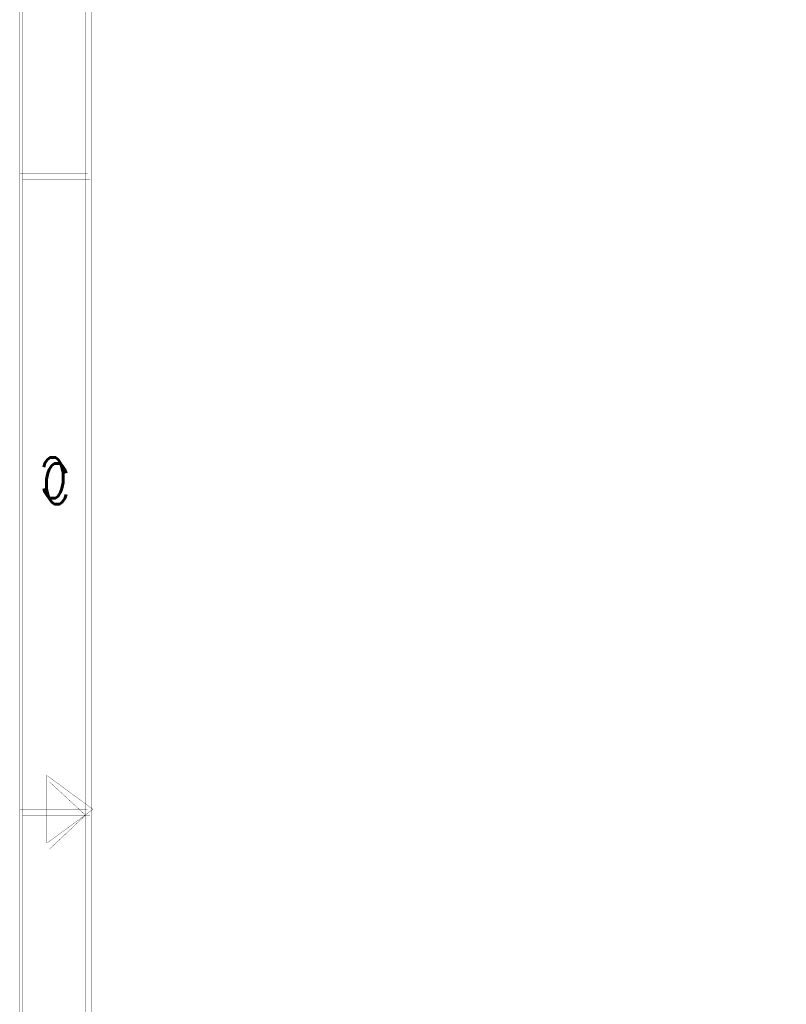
# Model space of a CAD drawing. Extents: x -4.8 to 11.7, y -3.6 to 8.1.
# Tile 2 of 53: x -4.8 to -2.1, y 2 to 5.6. Entities that reach past the tile are written whole.
import ezdxf

# ---------------------------------------------------------------- set-up
doc = ezdxf.new("R2010")
doc.units = 0
for name, color, linetype in [('2D_LINE_129', 2, 'CONTINUOUS'), ('2D_LINE_130', 106, 'CONTINUOUS'), ('TEXT_129', 2, 'CONTINUOUS'), ('TEXT_130', 106, 'CONTINUOUS')]:
    doc.layers.add(name, color=color, linetype=linetype)
doc.styles.add('W0$00075', font='simplex', dxfattribs={"width": 0.75})
doc.styles.add('W0$001', font='simplex', dxfattribs={"width": 0.75})

# ---------------------------------------------------------------- blocks, each defined once
blk = doc.blocks.new('SMOOTH_0$001')
at = {"const_width": 0.0005}
blk.add_lwpolyline([(-0.00025, 0, 1), (0.00025, 0, 1)], format="xyb", close=True, dxfattribs=at)
blk = doc.blocks.new('DRAWING_89')
at = {"layer": '2D_LINE_130', "const_width": 0.001}
for points in [[(15.9061, -0.4699), (-0.5924, -0.4699), (-0.5924, 10.2056), (15.9061, 10.2056)], [(15.6787, -0.2272), (-0.3346, -0.2272), (-0.3346, 9.963), (15.6787, 9.963)]]:
    blk.add_lwpolyline(points, close=True, dxfattribs=at)
for points in [[(-0.3498, 7.1486), (-0.5924, 7.1486)], [(-0.4953, 4.7466), (-0.4953, 4.9892)], [(-0.3296, 4.8667), (-0.4937, 4.9873)], [(-0.3498, 4.8679), (-0.5924, 4.8679)], [(-0.4937, 4.7466), (-0.3296, 4.8667)]]:
    blk.add_lwpolyline(points, dxfattribs=at)
at = {"layer": '2D_LINE_130'}
for p in [(-0.5924, 7.1486), (-0.3498, 7.1486), (-0.4953, 4.9892), (-0.4937, 4.9873), (-0.5924, 4.8679), (-0.3498, 4.8679), (-0.3296, 4.8667), (-0.3296, 4.8667), (-0.4953, 4.7466), (-0.4937, 4.7466)]:
    blk.add_blockref('SMOOTH_0$001', p, dxfattribs=at)
at = {"layer": 'TEXT_130', "style": 'W0$00075', "text_generation_flag": 2, "width": 0.75}
blk.add_text('C', height=0.1456, dxfattribs=at).set_placement((-0.4225, 5.984))
blk = doc.blocks.new('DRAWING_94')
at = {"layer": '2D_LINE_129', "const_width": 0.001}
blk.add_lwpolyline([(0, 0), (16.4985, 0), (16.4985, 10.6755), (0, 10.6755)], close=True, dxfattribs=at)
blk = doc.blocks.new('DRAWING_117')
at = {"layer": '2D_LINE_129', "const_width": 0.001}
blk.add_lwpolyline([(0, 0), (16.0133, 0), (16.0133, 10.1903), (0, 10.1903)], close=True, dxfattribs=at)
blk = doc.blocks.new('DRAWING_124')
at = {"layer": '2D_LINE_129', "const_width": 0.001}
blk.add_lwpolyline([(0, 0), (0.2426, 0)], dxfattribs=at)
at = {"layer": '2D_LINE_129'}
for p in [(0, 0), (0.2426, 0)]:
    blk.add_blockref('SMOOTH_0$001', p, dxfattribs=at)
blk = doc.blocks.new('DRAWING_125')
at = {"layer": '2D_LINE_129', "const_width": 0.001}
blk.add_lwpolyline([(0, 0), (0.2426, 0)], dxfattribs=at)
at = {"layer": '2D_LINE_129'}
for p in [(0, 0), (0.2426, 0)]:
    blk.add_blockref('SMOOTH_0$001', p, dxfattribs=at)
blk = doc.blocks.new('DRAWING_126')
at = {"layer": '2D_LINE_129', "const_width": 0.001}
blk.add_lwpolyline([(0, 0), (-0.1303, 0.1201)], dxfattribs=at)
at = {"layer": '2D_LINE_129'}
for p in [(-0.1303, 0.1201), (0, 0)]:
    blk.add_blockref('SMOOTH_0$001', p, dxfattribs=at)
blk = doc.blocks.new('DRAWING_127')
at = {"layer": '2D_LINE_129', "const_width": 0.001}
blk.add_lwpolyline([(0, 0), (-0.1303, -0.1227)], dxfattribs=at)
at = {"layer": '2D_LINE_129'}
for p in [(0, 0), (-0.1303, -0.1227)]:
    blk.add_blockref('SMOOTH_0$001', p, dxfattribs=at)

msp = doc.modelspace()

# ---------------------------------------------------------------- block references
for name, p in [('DRAWING_89', (-4.2394, -2.1304)), ('DRAWING_94', (-4.8225, -2.6223)), ('DRAWING_117', (-4.5951, -2.3796)), ('DRAWING_124', (-4.8225, 4.9962)), ('DRAWING_126', (-4.5959, 2.7156)), ('DRAWING_125', (-4.8225, 2.7155)), ('DRAWING_127', (-4.5959, 2.7156))]:
    msp.add_blockref(name, p)

# ---------------------------------------------------------------- texts
at = {"layer": 'TEXT_129', "style": 'W0$001', "width": 0.75}
msp.add_text('C', height=0.1456, dxfattribs=at).set_placement((-4.7497, 3.8316))

doc.saveas('drawing.dxf')
